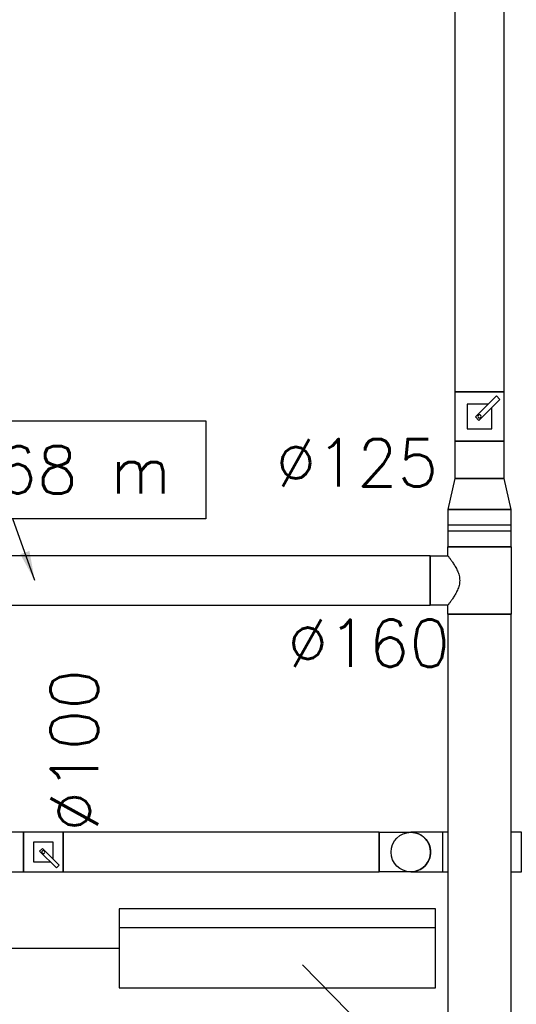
# Model space of a CAD drawing. Header units: millimetres. Extents: x 295542 to 440356, y 17772 to 133669.
# Tile 56 of 73: x 321142 to 322398, y 47282 to 49775. Entities that reach past the tile are written whole.
import ezdxf

# ---------------------------------------------------------------- set-up
doc = ezdxf.new("R2010")
doc.units = ezdxf.units.MM
doc.linetypes.add('Ciągłe', pattern=[0])
for name, color, linetype in [('0_freon', 50, 'Ciągłe'), ('0_klmatyzacja', 210, 'Continuous'), ('0_opis_wentylacja', 110, 'Ciągłe'), ('FLUID-N5', 7, 'Continuous'), ('FLUID-N5-120-DIM', 7, 'Continuous'), ('FLUID-N5-120-INF', 7, 'Continuous'), ('FLUID-W5', 7, 'Continuous'), ('FLUID-W5-120-DIM', 7, 'Continuous')]:
    doc.layers.add(name, color=color, linetype=linetype)
doc.styles.add('FDBES', font='simplex.shx')
doc.dimstyles.new('FDBES', dxfattribs={"dimscale": 50, "dimtxt": 4, "dimasz": 2.5, "dimexe": 0.8, "dimexo": 2, "dimgap": 1, "dimtad": 1, "dimdsep": 46, "dimtxsty": 'FDBES', "dimcen": 2.5, "dimclrd": 4, "dimclre": 5, "dimadec": 0, "dimazin": 0, "dimtfac": 1, "dimtmove": 0, "dimatfit": 3, "dimfxl": 1, "dimarcsym": 0})

# ---------------------------------------------------------------- blocks, each defined once
blk = doc.blocks.new('*U367')
at = {"color": 160, "linetype": 'Continuous', "lineweight": -2}
for p, q in [((-750, 80), (-750, 0)), ((750, 0), (750, 80)), ((-750, 0), (-750, -80)), ((750, -80), (750, 0))]:
    blk.add_line(p, q, dxfattribs=at)
at = {"color": 0, "linetype": 'ByBlock', "lineweight": -2}
for p, q in [((750, 80), (-750, 80)), ((-750, -80), (750, -80))]:
    blk.add_line(p, q, dxfattribs=at)
blk = doc.blocks.new('*U368')
at = {"color": 160, "linetype": 'Continuous', "lineweight": -2}
for p, q in [((62.5, 125), (-62.5, 125)), ((-85, 80), (-85, -80)), ((85, -80), (85, 80))]:
    blk.add_line(p, q, dxfattribs=at)
at = {"color": 0, "linetype": 'ByBlock', "lineweight": -2}
for p, q in [((-62.5, 80), (-62.5, 125)), ((62.5, 125), (62.5, 80)), ((-85, 80), (-62.5, 80)), ((62.5, 80), (85, 80)), ((85, -80), (-85, -80))]:
    blk.add_line(p, q, dxfattribs=at)
at = {"color": 5, "linetype": 'Continuous', "lineweight": -3}
for points, knots in [([(0, 49.9), (-2.1, 49.9), (-4.2, 50.1), (-8.4, 50.6), (-10.5, 51), (-14.6, 52), (-16.6, 52.6), (-20.6, 54), (-22.5, 54.8), (-26.3, 56.4), (-28.2, 57.3), (-31.7, 59.1), (-33.5, 60.1), (-36.8, 62), (-38.4, 63), (-41.4, 64.9), (-42.8, 65.8), (-45.5, 67.6), (-46.8, 68.4), (-49.3, 70.2), (-50.5, 71), (-52.8, 72.6), (-53.8, 73.4), (-55.8, 74.9), (-56.7, 75.6), (-58.3, 76.8), (-59, 77.3), (-60.3, 78.3), (-60.8, 78.7), (-61.7, 79.3), (-62, 79.6), (-62.4, 79.9), (-62.5, 80), (-62.5, 80)], [0, 0, 0, 0, 6.361869, 6.361869, 12.723739, 12.723739, 19.085608, 19.085608, 25.447478, 25.447478, 31.809347, 31.809347, 38.171217, 38.171217, 44.533086, 44.533086, 50.894956, 50.894956, 57.086119, 57.086119, 63.277282, 63.277282, 69.468445, 69.468445, 75.659608, 75.659608, 81.850771, 81.850771, 88.041934, 88.041934, 94.233097, 94.233097, 100.42426, 100.42426, 100.42426, 100.42426]), ([(62.5, 80), (62.5, 80), (62.4, 79.9), (62, 79.6), (61.7, 79.3), (60.8, 78.7), (60.3, 78.3), (59, 77.3), (58.3, 76.8), (56.7, 75.6), (55.8, 74.9), (53.8, 73.4), (52.8, 72.6), (50.5, 71), (49.3, 70.2), (46.8, 68.4), (45.5, 67.6), (42.8, 65.8), (41.4, 64.9), (38.4, 63), (36.8, 62), (33.5, 60.1), (31.7, 59.1), (28.2, 57.3), (26.3, 56.4), (22.5, 54.8), (20.6, 54), (16.6, 52.6), (14.6, 52), (10.5, 51), (8.4, 50.6), (4.2, 50.1), (2.1, 49.9), (0, 49.9)], [301.27278, 301.27278, 301.27278, 301.27278, 307.463943, 307.463943, 313.655106, 313.655106, 319.846269, 319.846269, 326.037432, 326.037432, 332.228595, 332.228595, 338.419758, 338.419758, 344.610921, 344.610921, 350.802084, 350.802084, 357.163953, 357.163953, 363.525823, 363.525823, 369.887692, 369.887692, 376.249562, 376.249562, 382.611431, 382.611431, 388.973301, 388.973301, 395.33517, 395.33517, 401.697039, 401.697039, 401.697039, 401.697039])]:
    blk.add_open_spline(points, degree=3, knots=knots, dxfattribs=at)
blk = doc.blocks.new('*U369')
at = {"color": 160, "linetype": 'Continuous', "lineweight": -2}
for p, q in [((-1000, 0), (-1000, 62.5)), ((1000, 62.5), (1000, 0)), ((-1000, -62.5), (-1000, 0)), ((1000, 0), (1000, -62.5))]:
    blk.add_line(p, q, dxfattribs=at)
at = {"color": 0, "linetype": 'ByBlock', "lineweight": -2}
for p, q in [((-1000, 62.5), (1000, 62.5)), ((1000, -62.5), (-1000, -62.5))]:
    blk.add_line(p, q, dxfattribs=at)
blk = doc.blocks.new('*U386')
at = {"color": 160, "linetype": 'Continuous', "lineweight": -2}
for p, q in [((-62.5, 62.5), (-62.5, 0)), ((62.5, 0), (62.5, 62.5)), ((-62.5, 0), (-62.5, -62.5)), ((62.5, -62.5), (62.5, 0))]:
    blk.add_line(p, q, dxfattribs=at)
at = {"color": 0, "linetype": 'ByBlock', "lineweight": -2}
for p, q in [((62.5, 62.5), (-62.5, 62.5)), ((31.2, 31.2), (-31.3, 31.2)), ((-31.3, 31.2), (-31.3, -31.3)), ((31.2, -22.4), (31.2, 31.2)), ((-10.1, 1.2), (-1.2, 10.1)), ((43, -51.8), (-10.1, 1.2)), ((-1.2, 10.1), (51.8, -43)), ((-31.3, -31.3), (22.4, -31.3)), ((51.8, -43), (43, -51.8)), ((-62.5, -62.5), (62.5, -62.5))]:
    blk.add_line(p, q, dxfattribs=at)
for major_axis in [(4, 0), (4, 0), (-4, 0), (-4, 0)]:
    blk.add_ellipse((0, 0), major_axis=major_axis, ratio=1, start_param=0, end_param=3.141593, dxfattribs=at)
blk = doc.blocks.new('*U530')
at = {"color": 1, "linetype": 'Continuous', "lineweight": -2}
for p, q in [((-50, 50), (-50, 0)), ((50, 0), (50, 50)), ((-50, 0), (-50, -50)), ((50, -50), (50, 0))]:
    blk.add_line(p, q, dxfattribs=at)
at = {"color": 0, "linetype": 'ByBlock', "lineweight": -2}
for p, q in [((50, 50), (-50, 50)), ((25, 25), (-25, 25)), ((-25, 25), (-25, -25)), ((25, -17.9), (25, 25)), ((-9.2, 2.1), (-2.1, 9.2)), ((33.2, -40.3), (-9.2, 2.1)), ((-2.1, 9.2), (40.3, -33.2)), ((-25, -25), (17.9, -25)), ((40.3, -33.2), (33.2, -40.3)), ((-50, -50), (50, -50))]:
    blk.add_line(p, q, dxfattribs=at)
for major_axis in [(4, 0), (4, 0), (-4, 0), (-4, 0)]:
    blk.add_ellipse((0, 0), major_axis=major_axis, ratio=1, start_param=0, end_param=3.141593, dxfattribs=at)
blk = doc.blocks.new('*U531')
at = {"color": 1, "linetype": 'Continuous', "lineweight": -2}
for p, q in [((-47.5, 50), (-47.5, 0)), ((47.5, 0), (47.5, 50)), ((-47.5, 0), (-47.5, -50)), ((47.5, -50), (47.5, 0))]:
    blk.add_line(p, q, dxfattribs=at)
at = {"color": 0, "linetype": 'ByBlock', "lineweight": -2}
for p, q in [((47.5, 50), (-47.5, 50)), ((-47.5, -50), (47.5, -50))]:
    blk.add_line(p, q, dxfattribs=at)
at = {"color": 1, "linetype": 'Continuous', "lineweight": -3}
for p, q in [((-7.5, -50), (-7.5, 50)), ((7.5, -50), (7.5, 50))]:
    blk.add_line(p, q, dxfattribs=at)
blk = doc.blocks.new('*U532')
at = {"color": 1, "linetype": 'Continuous', "lineweight": -2}
for p, q in [((-400, 50), (-400, 0)), ((400, 0), (400, 50)), ((-400, 0), (-400, -50)), ((400, -50), (400, 0))]:
    blk.add_line(p, q, dxfattribs=at)
at = {"color": 0, "linetype": 'ByBlock', "lineweight": -2}
for p, q in [((400, 50), (-400, 50)), ((-400, -50), (400, -50))]:
    blk.add_line(p, q, dxfattribs=at)
blk = doc.blocks.new('*U533')
at = {"color": 0, "linetype": 'ByBlock', "lineweight": -2}
for p, q in [((0, 15, 50), (0, -65, 50)), ((0, -65, -50), (0, 15, -50))]:
    blk.add_line(p, q, dxfattribs=at)
at = {"color": 1, "linetype": 'Continuous', "lineweight": -2}
for p, q in [((0, -65), (0, -65, 50)), ((0, -65, -50), (0, -65))]:
    blk.add_line(p, q, dxfattribs=at)
at = {"color": 1, "linetype": 'Continuous', "lineweight": -2, "extrusion": (-1, -1.46372e-13, 3.06162e-16)}
blk.add_ellipse((0, 15), major_axis=(0, 0, 50), ratio=1, start_param=0, end_param=1.570796, dxfattribs=at)
at = {"color": 1, "linetype": 'Continuous', "lineweight": -2, "extrusion": (-1, -1.47977e-13, 1.50099e-24)}
blk.add_ellipse((0, 15), major_axis=(0, 50, 0), ratio=1, start_param=0, end_param=1.570796, dxfattribs=at)
blk = doc.blocks.new('*U534')
at = {"color": 0, "linetype": 'ByBlock', "lineweight": -2}
for p, q in [((65, 0, 50), (-15, 0, 50)), ((-15, 0, -50), (65, 0, -50))]:
    blk.add_line(p, q, dxfattribs=at)
at = {"color": 1, "linetype": 'Continuous', "lineweight": -2}
for p, q in [((65, 0, 50), (65, 0)), ((65, 0), (65, 0, -50))]:
    blk.add_line(p, q, dxfattribs=at)
blk = doc.blocks.new('*U535')
at = {"color": 1, "linetype": 'Continuous', "lineweight": -3, "extrusion": (1, -1.38743e-32, 1.60812e-16)}
for major_axis, start_param, end_param in [((0, 0, -50), 1.570796, 3.141593), ((0, 0, -50), 0, 1.570796), ((0, 0, 50), 1.570804, 3.141593), ((0, 0, 50), 0, 1.570804)]:
    blk.add_ellipse((0, 0), major_axis=major_axis, ratio=1, start_param=start_param, end_param=end_param, dxfattribs=at)
at = {"color": 1, "linetype": 'Continuous', "lineweight": -2, "extrusion": (-1, -9.05504e-29, -1.60812e-16)}
blk.add_ellipse((0, 0), major_axis=(0, 0, 50), ratio=1, start_param=0, end_param=1.570796, dxfattribs=at)
at = {"color": 1, "linetype": 'Continuous', "lineweight": -2, "extrusion": (-1, -1.83698e-16, -6.12337e-17)}
blk.add_ellipse((0, 0), major_axis=(0, -50, 0), ratio=1, start_param=0, end_param=1.570804, dxfattribs=at)
blk = doc.blocks.new('*U536')
at = {"color": 1, "linetype": 'Continuous', "lineweight": -2}
for p, q in [((-100, 50), (-100, 0)), ((100, 0), (100, 50)), ((-100, 0), (-100, -50)), ((100, -50), (100, 0))]:
    blk.add_line(p, q, dxfattribs=at)
at = {"color": 0, "linetype": 'ByBlock', "lineweight": -2}
for p, q in [((-86.5, 50), (-100, 50)), ((100, 50), (73.5, 50)), ((-100, -50), (-86.5, -50)), ((73.5, -50), (100, -50))]:
    blk.add_line(p, q, dxfattribs=at)
blk = doc.blocks.new('*U382')
at = {"color": 160, "linetype": 'Continuous', "lineweight": -2}
for p, q in [((-609, 62.5), (-609, 0)), ((609, 0), (609, 62.5)), ((-609, 0), (-609, -62.5)), ((609, -62.5), (609, 0))]:
    blk.add_line(p, q, dxfattribs=at)
at = {"color": 0, "linetype": 'ByBlock', "lineweight": -2}
for p, q in [((609, 62.5), (-609, 62.5)), ((-609, -62.5), (609, -62.5))]:
    blk.add_line(p, q, dxfattribs=at)
blk = doc.blocks.new('*U387')
at = {"color": 160, "linetype": 'Continuous', "lineweight": -2}
for p, q in [((-39, 80), (-39, 0)), ((39, 0), (39, 62.5)), ((-39, 0), (-39, -80)), ((39, -62.5), (39, 0))]:
    blk.add_line(p, q, dxfattribs=at)
at = {"color": 0, "linetype": 'ByBlock', "lineweight": -2}
for p, q in [((39, 62.5), (-39, 80)), ((-39, -80), (39, -62.5))]:
    blk.add_line(p, q, dxfattribs=at)
blk = doc.blocks.new('*U384')
at = {"color": 160, "linetype": 'Continuous', "lineweight": -2}
for p, q in [((-47.5, 80), (-47.5, 0)), ((47.5, 0), (47.5, 80)), ((-47.5, 0), (-47.5, -80)), ((47.5, -80), (47.5, 0))]:
    blk.add_line(p, q, dxfattribs=at)
at = {"color": 0, "linetype": 'ByBlock', "lineweight": -2}
for p, q in [((47.5, 80), (-47.5, 80)), ((-47.5, -80), (47.5, -80))]:
    blk.add_line(p, q, dxfattribs=at)
at = {"color": 5, "linetype": 'Continuous', "lineweight": -3}
for p, q in [((-7.5, -80), (-7.5, 80)), ((7.5, -80), (7.5, 80))]:
    blk.add_line(p, q, dxfattribs=at)
blk = doc.blocks.new('*U385')
at = {"color": 160, "linetype": 'Continuous', "lineweight": -2}
for p, q in [((-47.5, 62.5), (-47.5, 0)), ((47.5, 0), (47.5, 62.5)), ((-47.5, 0), (-47.5, -62.5)), ((47.5, -62.5), (47.5, 0))]:
    blk.add_line(p, q, dxfattribs=at)
at = {"color": 0, "linetype": 'ByBlock', "lineweight": -2}
for p, q in [((47.5, 62.5), (-47.5, 62.5)), ((-47.5, -62.5), (47.5, -62.5))]:
    blk.add_line(p, q, dxfattribs=at)
blk = doc.blocks.new('*U492')
at = {"color": 5, "lineweight": -2}
blk.add_lwpolyline([(-63.23, 40.38), (43.29, 40.38), (43.29, 15.58), (-63.23, 15.58)], close=True, dxfattribs=at)
blk.add_lwpolyline([(-63.23, 40.38), (43.29, 40.38), (43.29, 15.58), (-63.23, 15.58)], close=True, dxfattribs=at)
blk.add_lwpolyline([(-63.23, 40.38), (43.29, 40.38), (43.29, 15.58), (-63.23, 15.58)], close=True, dxfattribs=at)
blk.add_lwpolyline([(-63.23, 40.38), (43.29, 40.38), (43.29, 15.58), (-63.23, 15.58)], close=True, dxfattribs=at)
at = {"color": 3, "insert": (-9.97, 27.98), "char_height": 12, "attachment_point": 5, "line_spacing_factor": 1.1, "style": 'FDBES'}
blk.add_mtext('SK 3.68 m', dxfattribs=at)
blk.add_mtext('SK 3.68 m', dxfattribs=at)
blk.add_mtext('SK 3.68 m', dxfattribs=at)
blk.add_mtext('SK 3.68 m', dxfattribs=at)
at = {"color": 5}
blk.add_leader([(0, 0), (-5.55, 15.58)], dimstyle='FDBES', override={"dimscale": 3, "dimclrd": 5}, dxfattribs=at)
blk.add_leader([(0, 0), (-5.55, 15.58)], dimstyle='FDBES', override={"dimscale": 3, "dimclrd": 5}, dxfattribs=at)
blk.add_leader([(0, 0), (-5.55, 15.58)], dimstyle='FDBES', override={"dimscale": 3, "dimclrd": 5}, dxfattribs=at)
blk.add_leader([(0, 0), (-5.55, 15.58)], dimstyle='FDBES', override={"dimscale": 3, "dimclrd": 5}, dxfattribs=at)
blk = doc.blocks.new('*U562')
at = {"color": 5, "lineweight": -2}
blk.add_line((204.74, 133.55), (98.23, 133.55), dxfattribs=at)
blk.add_line((204.74, 133.55), (98.23, 133.55), dxfattribs=at)
blk.add_lwpolyline([(98.23, 155.55), (204.74, 155.55), (204.74, 108.75), (98.23, 108.75)], close=True, dxfattribs=at)
blk.add_lwpolyline([(98.23, 155.55), (204.74, 155.55), (204.74, 108.75), (98.23, 108.75)], close=True, dxfattribs=at)
at = {"color": 3, "insert": (151.48, 132.15), "char_height": 12, "attachment_point": 5, "line_spacing_factor": 1.1, "style": 'FDBES'}
blk.add_mtext('RD1*+PBS\\PSK 3.30 m', dxfattribs=at)
blk.add_mtext('RD1*+PBS\\PSK 3.30 m', dxfattribs=at)
at = {"color": 5}
blk.add_leader([(0, 0), (124.66, 108.75)], dimstyle='FDBES', override={"dimscale": 3, "dimclrd": 5}, dxfattribs=at)
blk.add_leader([(0, 0), (124.66, 108.75)], dimstyle='FDBES', override={"dimscale": 3, "dimclrd": 5}, dxfattribs=at)

msp = doc.modelspace()

# ---------------------------------------------------------------- linework, layer by layer
at = {"layer": '0_freon'}
msp.add_line((321393.371, 47423.78), (318603.74, 47423.78), dxfattribs=at)
at = {"layer": '0_klmatyzacja'}
msp.add_line((321393.371, 47476.605), (322193.371, 47476.605), dxfattribs=at)
msp.add_lwpolyline([(322193.371, 47323.78), (322193.371, 47523.78), (321393.371, 47523.78), (321393.371, 47323.78)], close=True, dxfattribs=at)
at = {"layer": '0_opis_wentylacja'}
msp.add_line((325663.988, 43497.208), (321857.168, 47382.46), dxfattribs=at)

# ---------------------------------------------------------------- block references
at = {"layer": 'FLUID-N5', "color": 160, "linetype": 'Continuous', "rotation": 90}
for name, p in [('*U382', (322304.697, 49442.167, 3740.527)), ('*U386', (322304.697, 48770.667, 3740.527)), ('*U385', (322304.697, 48660.667, 3740.527)), ('*U387', (322304.697, 48574.167, 3740.527)), ('*U384', (322304.697, 48487.667, 3740.527)), ('*U368', (322304.697, 48355.167, 3740.527)), ('*U367', (322304.697, 47520.167, 3740.527))]:
    msp.add_blockref(name, p, dxfattribs=at)
at = {"layer": 'FLUID-N5', "color": 160, "linetype": 'Continuous', "extrusion": (-1.22465e-16, -3.42114e-48, -1), "rotation": 360}
msp.add_blockref('*U369', (-321179.697, 48355.167, -3740.527), dxfattribs=at)
at = {"layer": 'FLUID-N5-120-INF', "linetype": 'ByBlock', "xscale": 10, "yscale": 10, "zscale": 10}
for name, p in [('*U562', (320085.156, 49578.493, 3340)), ('*U492', (321179.697, 48355.167, 3740.527))]:
    msp.add_blockref(name, p, dxfattribs=at)
at = {"layer": 'FLUID-W5', "color": 1, "linetype": 'Continuous', "rotation": 360}
for name, p in [('*U531', (321103.695, 47667.667, 3740)), ('*U530', (321201.195, 47667.667, 3740)), ('*U532', (321651.195, 47667.667, 3740)), ('*U536', (322311.195, 47667.667, 3485))]:
    msp.add_blockref(name, p, dxfattribs=at)
at = {"layer": 'FLUID-W5', "color": 1, "linetype": 'Continuous', "extrusion": (-1.83697e-16, -1, 3.06162e-16), "rotation": 270}
msp.add_blockref('*U533', (322116.195, 3725, -47667.667), dxfattribs=at)
at = {"layer": 'FLUID-W5', "color": 1, "linetype": 'Continuous', "extrusion": (1, -3.06162e-16, -1.60812e-16), "rotation": 270}
msp.add_blockref('*U535', (47667.667, 3612.5, 322131.195), dxfattribs=at)
at = {"layer": 'FLUID-W5', "color": 1, "linetype": 'Continuous', "extrusion": (-1.60812e-16, 1, -1.60812e-16), "rotation": 180}
msp.add_blockref('*U534', (-322146.195, 3500, 47667.667), dxfattribs=at)

# ---------------------------------------------------------------- texts
at = {"layer": 'FLUID-N5-120-DIM', "color": 3, "char_height": 120, "attachment_point": 5, "style": 'FDBES'}
for s, insert in [('∅125\\P', (321994.697, 48653.167, 3740.527)), ('∅160\\P', (322024.697, 48196.167, 3740.527))]:
    msp.add_mtext(s, dxfattribs=dict(at, insert=insert))
at = {"layer": 'FLUID-W5-120-DIM', "color": 3, "insert": (321279.763, 47925.22, 3740), "char_height": 120, "attachment_point": 5, "rotation": 90, "style": 'FDBES'}
msp.add_mtext('∅100\\P', dxfattribs=at)

doc.saveas('drawing.dxf')
